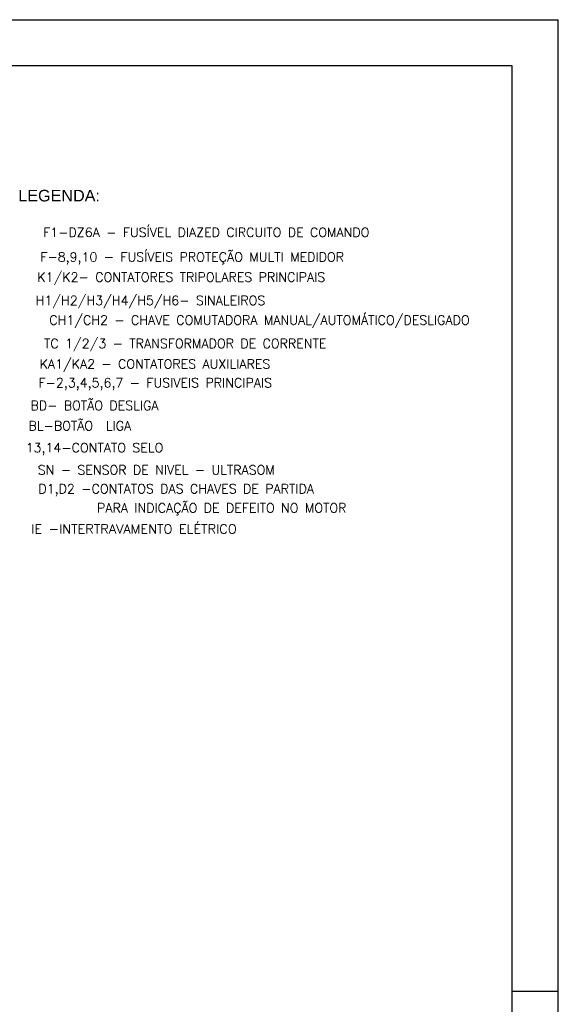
# Model space of a CAD drawing. Header units: millimetres. Extents: x 658.9 to 718.3, y 620.4 to 662.4.
# Tile 5 of 5: x 706.6 to 718.3, y 641.1 to 662.4. Entities that reach past the tile are written whole.
import ezdxf
from ezdxf.enums import TextEntityAlignment as Align

# ---------------------------------------------------------------- set-up
doc = ezdxf.new("R2010")
doc.units = ezdxf.units.MM
for name, color, linetype in [('ELE_TEXTO', 7, 'Continuous'), ('ETXT004', 4, 'Continuous'), ('ETXTM090C', 2, 'Continuous'), ('PADRÃO', 4, 'Continuous')]:
    doc.layers.add(name, color=color, linetype=linetype)
doc.styles.add('ROMANS', font='romans.shx')
doc.styles.add('STYLE-ARIAL_3', font='ARIAL.TTF')

msp = doc.modelspace()

# ---------------------------------------------------------------- linework, layer by layer
at = {"layer": 'PADRÃO', "color": 2}
for p in [(658.889, 662.407), (718.289, 620.407)]:
    msp.add_line(p, (718.289, 662.407), dxfattribs=at)
at = {"layer": 'PADRÃO', "color": 1}
for p, q in [((717.289, 661.407), (661.389, 661.407)), ((717.289, 621.407), (717.289, 661.407))]:
    msp.add_line(p, q, dxfattribs=at)
at = {"layer": 'PADRÃO', "color": 2}
msp.add_lwpolyline([(717.289, 641.407), (718.289, 641.407)], dxfattribs=at)

# ---------------------------------------------------------------- texts
at = {"layer": 'ELE_TEXTO', "color": 2, "style": 'ROMANS', "width": 1.02028}
msp.add_text('IE -INTERTRAVAMENTO ELÉTRICO', height=0.2, dxfattribs=at).set_placement((709.116, 651.429), align=Align.MIDDLE)
at = {"layer": 'ETXT004', "color": 2, "style": 'STYLE-ARIAL_3'}
msp.add_text('LEGENDA:', height=0.25, dxfattribs=at).set_placement((707.499, 658.603), align=Align.MIDDLE)
at = {"layer": 'ETXTM090C', "color": 2, "style": 'ROMANS'}
for s, p in [('F1-DZ6A - FUSÍVEL DIAZED CIRCUITO DE COMANDO', (710.68, 657.842)), ('F-8,9,10 - FUSÍVEIS PROTEÇÃO MULTI MEDIDOR', (710.375, 657.279)), ('K1/K2- CONTATORES TRIPOLARES PRINCIPAIS', (710.139, 656.827)), ('H1/H2/H3/H4/H5/H6- SINALEIROS', (709.474, 656.322)), ('CH1/CH2 - CHAVE COMUTADORA MANUAL/AUTOMÁTICO/DESLIGADO', (711.83, 655.913)), ('TC 1/2/3 - TRANSFORMADOR DE CORRENTE ', (710.293, 655.392)), ('KA1/KA2 - CONTATORES AUXILIARES', (709.57, 654.949)), ('F-2,3,4,5,6,7 - FUSIVEIS PRINCIPAIS', (709.577, 654.527)), ('BD- BOTÃO DESLIGA', (708.264, 654.092)), ('BL-BOTÃO  LIGA', (707.947, 653.653)), ('13,14-CONTATO SELO', (708.263, 653.123)), ('SN - SENSOR DE NIVEL - ULTRASOM', (709.6, 652.673)), ('D1,D2 -CONTATOS DAS CHAVES DE PARTIDA', (710.03, 652.235)), ('PARA INDICAÇÃO DE DEFEITO NO MOTOR', (711.015, 651.848))]:
    msp.add_text(s, height=0.2, dxfattribs=at).set_placement(p, align=Align.MIDDLE)

doc.saveas('drawing.dxf')
